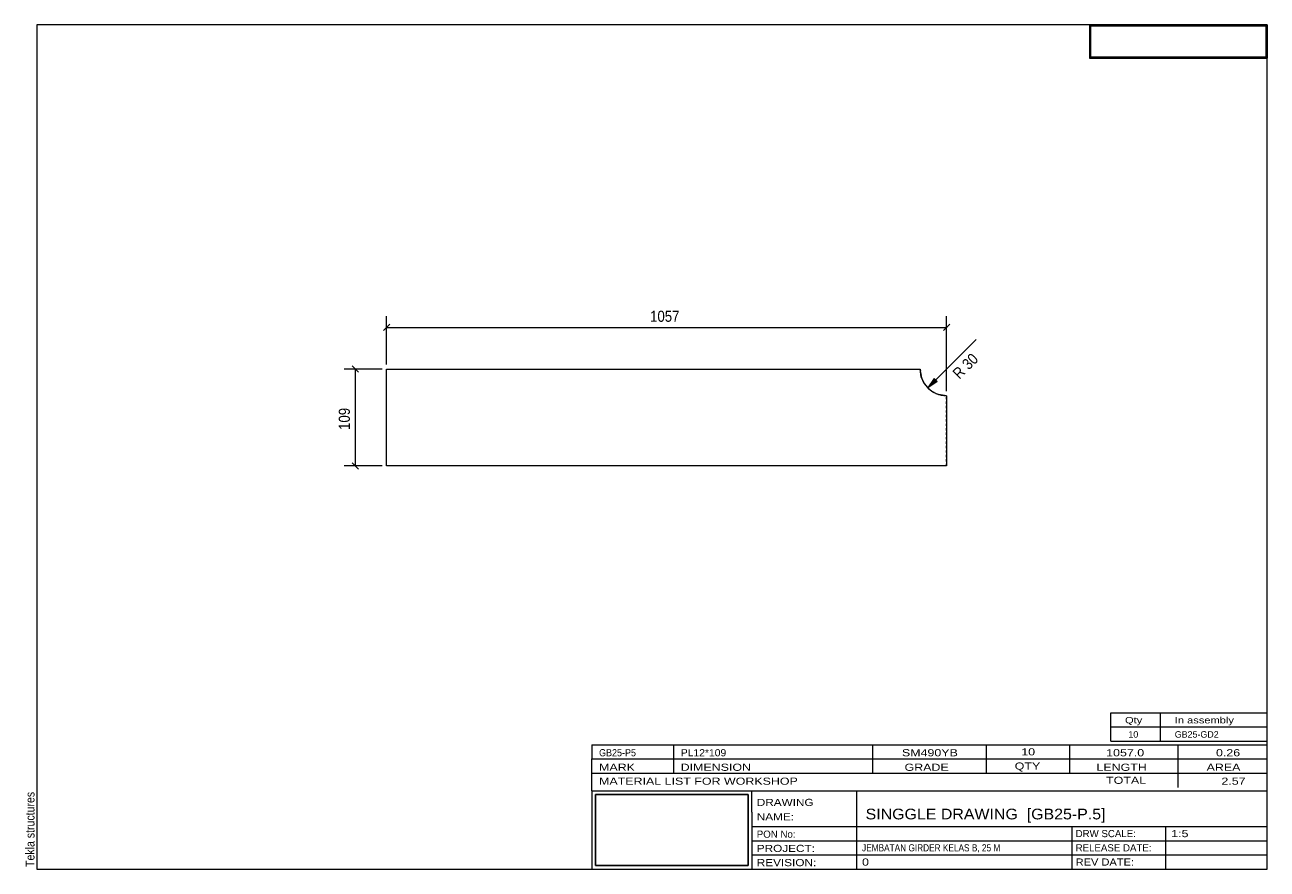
# Model space of a CAD drawing. Header units: millimetres. Extents: x 2 to 282, y 5 to 195.
import ezdxf

# ---------------------------------------------------------------- set-up
doc = ezdxf.new("R2010")
doc.units = ezdxf.units.MM
doc.linetypes.add('XKITLINE00', pattern=[0])
doc.linetypes.add('XKITLINE04', pattern=[3, 0.5, -0.5, 0.5, -0.5, 0.5, -0.5])
for name, color, linetype, lineweight in [('DrawingSheet', 5, 'Continuous', 0), ('OtherObjectType', 1, 'Continuous', 0), ('Part', 2, 'Continuous', 0), ('Z-DIMENSIONS', 1, 'Continuous', 0)]:
    doc.layers.add(name, color=color, linetype=linetype, lineweight=lineweight)
doc.styles.add('ARIAL', font='ARIAL.TTF')
doc.styles.add('ARIAL_NARROW', font='ARIALN.TTF')
picture_1 = doc.add_image_def('image1.jpg', size_in_pixel=(1304, 175))
picture_2 = doc.add_image_def('image2.jpg', size_in_pixel=(188, 71))

# ---------------------------------------------------------------- blocks, each defined once
blk = doc.blocks.new('*A1')
at = {"layer": 'Part', "linetype": 'XKITLINE00', "lineweight": 0}
for p, q in [((83.75, 95.74), (83.75, 117.54)), ((83.75, 117.54), (143.75, 117.54)), ((143.85, 117.54), (203.85, 117.54)), ((204.14, 115.68), (203.85, 117.54)), ((209.85, 111.54), (208, 111.83)), ((209.85, 111.54), (209.85, 95.74)), ((143.75, 95.74), (83.75, 95.74)), ((209.85, 95.74), (143.85, 95.74))]:
    blk.add_line(p, q, dxfattribs=at)
at = {"layer": 'Part', "linetype": 'XKITLINE04', "lineweight": 0}
for p, q in [((83.75, 95.74), (83.75, 117.54)), ((203.85, 117.54), (204.14, 115.68)), ((208, 111.83), (209.85, 111.54)), ((209.85, 95.74), (209.85, 111.54))]:
    blk.add_line(p, q, dxfattribs=at)
at = {"layer": 'Part', "linetype": 'XKITLINE00', "lineweight": 0}
blk.add_arc((209.85, 117.54), 6, 198, 252, dxfattribs=at)
at = {"layer": 'Part', "linetype": 'XKITLINE04', "lineweight": 0}
blk.add_arc((209.85, 117.54), 6, 198, 252, dxfattribs=at)
blk = doc.blocks.new('*A2')
at = {"layer": 'DrawingSheet', "linetype": 'XKITLINE00', "lineweight": 0}
for p, q in [((282, 195), (5, 195)), ((5, 195), (5, 5)), ((282, 5), (282, 195)), ((5, 5), (282, 5))]:
    blk.add_line(p, q, dxfattribs=at)
at = {"layer": 'DrawingSheet', "style": 'ARIAL', "width": 0.85}
blk.add_text('Tekla structures', height=2, rotation=90, dxfattribs=at).set_placement((4.5, 5.5))
blk = doc.blocks.new('*A3')
at = {"layer": 'OtherObjectType', "linetype": 'XKITLINE00', "lineweight": 0}
for p, q in [((242, 195), (282, 195)), ((242, 195), (242, 187.5)), ((282, 195), (282, 187.5)), ((242, 187.5), (282, 187.5))]:
    blk.add_line(p, q, dxfattribs=at)
image = blk.add_image(picture_1, insert=(242.25, 187.75), size_in_units=(39.5, 7))
blk = doc.blocks.new('*A4')
at = {"layer": 'OtherObjectType', "linetype": 'XKITLINE00', "lineweight": 0}
for p, q in [((246.8, 37), (246.8, 40.2)), ((246.8, 40.2), (282, 40.2)), ((258, 37), (258, 40.2)), ((282, 37), (282, 40.2)), ((246.8, 37), (282, 37)), ((246.8, 33.8), (246.8, 37)), ((258, 33.8), (258, 37)), ((282, 33.8), (282, 37)), ((246.8, 33.8), (282, 33.8))]:
    blk.add_line(p, q, dxfattribs=at)
at = {"layer": 'OtherObjectType', "style": 'ARIAL_NARROW'}
for s, width, p in [('Qty', 1.513248, (250, 37.8)), ('In assembly', 1.513248, (261.2, 37.8)), ('10', 1.211571, (250.76, 34.6)), ('GB25-GD2', 1.211571, (261.2, 34.6))]:
    blk.add_text(s, height=1.44, dxfattribs=dict(at, width=width)).set_placement(p)
blk = doc.blocks.new('*A5')
at = {"layer": 'OtherObjectType', "linetype": 'XKITLINE00', "lineweight": 0}
for p, q in [((130, 33), (282, 33)), ((130, 33), (130, 29.8)), ((130, 33), (282, 33)), ((148.4, 29.8), (148.4, 33)), ((193.2, 29.8), (193.2, 33)), ((218.8, 29.8), (218.8, 33)), ((237.6, 29.8), (237.6, 33)), ((262, 29.8), (262, 33)), ((282, 29.8), (282, 33)), ((130, 29.8), (282, 29.8)), ((130, 29.8), (282, 29.8)), ((130, 26.6), (130, 29.8)), ((148.4, 26.6), (148.4, 29.8)), ((193.2, 26.6), (193.2, 29.8)), ((218.8, 26.6), (218.8, 29.8)), ((237.6, 26.6), (237.6, 29.8)), ((262, 26.6), (262, 29.8)), ((282, 26.6), (282, 29.8)), ((130, 26.6), (282, 26.6)), ((130, 22.6), (130, 26.6)), ((262, 23.4), (262, 26.6)), ((282, 22.6), (282, 26.6)), ((130, 22.6), (130, 5)), ((130, 22.6), (282, 22.6)), ((166, 17.8), (166, 22.6)), ((189.6, 14.6), (189.6, 22.6)), ((282, 17.8), (282, 22.6)), ((166, 17.8), (166, 5)), ((282, 14.6), (282, 17.8)), ((166, 14.6), (282, 14.6)), ((189.6, 5), (189.6, 14.6)), ((238.13, 11.4), (238.13, 14.6)), ((259.2, 5), (259.2, 14.6)), ((282, 11.4), (282, 14.6)), ((166, 11.4), (282, 11.4)), ((238.13, 5), (238.13, 11.4)), ((282, 8.2), (282, 11.4)), ((166, 8.2), (282, 8.2)), ((282, 5), (282, 8.2)), ((130, 5), (282, 5)), ((160, 5), (282, 5))]:
    blk.add_line(p, q, dxfattribs=at)
at = {"layer": 'OtherObjectType', "style": 'ARIAL_NARROW'}
for s, height, width, p in [('GB25-P5', 1.6, 1.100501, (131.6, 30.4)), ('PL12*109', 1.6, 1.270501, (150, 30.4)), ('SM490YB', 1.6, 1.525501, (199.78, 30.4)), ('10', 1.6, 1.525501, (226.65, 30.6)), ('1057.0', 1.6, 1.525501, (245.76, 30.4)), ('0.26', 1.6, 1.525501, (270.48, 30.4)), ('MARK', 1.6, 1.525501, (131.6, 27.13)), ('DIMENSION', 1.6, 1.525501, (149.97, 27.13)), ('GRADE', 1.6, 1.525501, (200.37, 27.13)), ('QTY', 1.6, 1.525501, (225.17, 27.4)), ('LENGTH', 1.6, 1.525501, (243.57, 27.13)), ('AREA', 1.6, 1.525501, (268.37, 27.13)), ('MATERIAL LIST FOR WORKSHOP', 1.6, 1.525501, (131.6, 24)), ('TOTAL', 1.6, 1.525501, (245.74, 24.2)), ('2.57', 1.6, 1.525501, (271.7, 24)), ('DRAWING', 1.6, 1.445, (167.1, 19.22)), ('NAME:', 1.6, 1.445, (167.1, 15.98)), ('SINGGLE DRAWING  [GB25-P.5]', 2.4, 1.304651, (191.6, 16.2)), ('PON No:', 1.6, 1.19, (167.1, 12.07)), ('DRW SCALE:', 1.6, 1.19, (238.88, 12.2)), ('1:5', 1.6, 1.525501, (260.4, 12.2)), ('PROJECT:', 1.6, 1.445, (167.1, 8.87)), ('JEMBATAN GIRDER KELAS B, 25 M', 1.6, 1.015501, (190.8, 9)), ('RELEASE DATE:', 1.6, 1.19, (238.88, 9)), ('REVISION:', 1.6, 1.445, (167.1, 5.67)), ('0', 1.6, 1.525501, (190.8, 5.8)), ('REV DATE:', 1.6, 1.36, (238.88, 5.8))]:
    blk.add_text(s, height=height, dxfattribs=dict(at, width=width)).set_placement(p)
image = blk.add_image(picture_2, insert=(130.8, 5.8), size_in_units=(34.4, 16))
blk = doc.blocks.new('*A6')
at = {"layer": 'Z-DIMENSIONS'}
blk.add_hatch(color=256, dxfattribs=at).paths.add_polyline_path([(207.73, 114.71), (205.61, 113.29), (207.02, 115.41)], flags=17)
at = {"layer": 'Z-DIMENSIONS', "linetype": 'XKITLINE00', "lineweight": 0}
for p, q in [((205.61, 113.29), (216.49, 124.18)), ((207.02, 115.41), (205.61, 113.29)), ((207.73, 114.71), (205.61, 113.29)), ((207.02, 115.41), (207.73, 114.71))]:
    blk.add_line(p, q, dxfattribs=at)
blk.add_arc((209.85, 117.54), 6, 180, 270, dxfattribs=at)
at = {"layer": 'Z-DIMENSIONS', "style": 'ARIAL', "width": 0.85}
blk.add_text('R 30', height=2.5, rotation=45.0001, dxfattribs=at).set_placement((212.74, 115.12))
blk = doc.blocks.new('*A7')
at = {"layer": 'Z-DIMENSIONS', "linetype": 'XKITLINE00', "lineweight": 0}
for p, q in [((82.75, 117.54), (74.25, 117.54)), ((76.05, 118.24), (77.46, 116.83)), ((76.75, 95.74), (76.75, 117.54)), ((82.75, 95.74), (74.25, 95.74)), ((76.05, 96.44), (77.46, 95.03))]:
    blk.add_line(p, q, dxfattribs=at)
at = {"layer": 'Z-DIMENSIONS'}
for p in [(76.75, 117.54), (76.75, 95.74)]:
    blk.add_point(p, dxfattribs=at)
at = {"layer": 'Z-DIMENSIONS', "style": 'ARIAL', "width": 0.85}
blk.add_text('109', height=2.5, rotation=90.0002, dxfattribs=at).set_placement((75.5, 103.85))
blk = doc.blocks.new('*A8')
at = {"layer": 'Z-DIMENSIONS', "linetype": 'XKITLINE00', "lineweight": 0}
for p, q in [((83.75, 118.54), (83.75, 129.42)), ((209.85, 112.54), (209.85, 129.42)), ((84.46, 127.62), (83.04, 126.21)), ((83.75, 126.92), (209.85, 126.92)), ((210.56, 127.62), (209.14, 126.21))]:
    blk.add_line(p, q, dxfattribs=at)
at = {"layer": 'Z-DIMENSIONS'}
for p in [(83.75, 126.92), (209.85, 126.92)]:
    blk.add_point(p, dxfattribs=at)
at = {"layer": 'Z-DIMENSIONS', "style": 'ARIAL', "width": 0.85}
blk.add_text('1057', height=2.5, dxfattribs=at).set_placement((143.09, 128.17))

msp = doc.modelspace()

# ---------------------------------------------------------------- block references
at = {"lineweight": 0}
for name in ['*A2', '*A3', '*A8', '*A6', '*A7', '*A1', '*A4', '*A5']:
    msp.add_blockref(name, (0, 0), dxfattribs=at)

doc.saveas('drawing.dxf')
